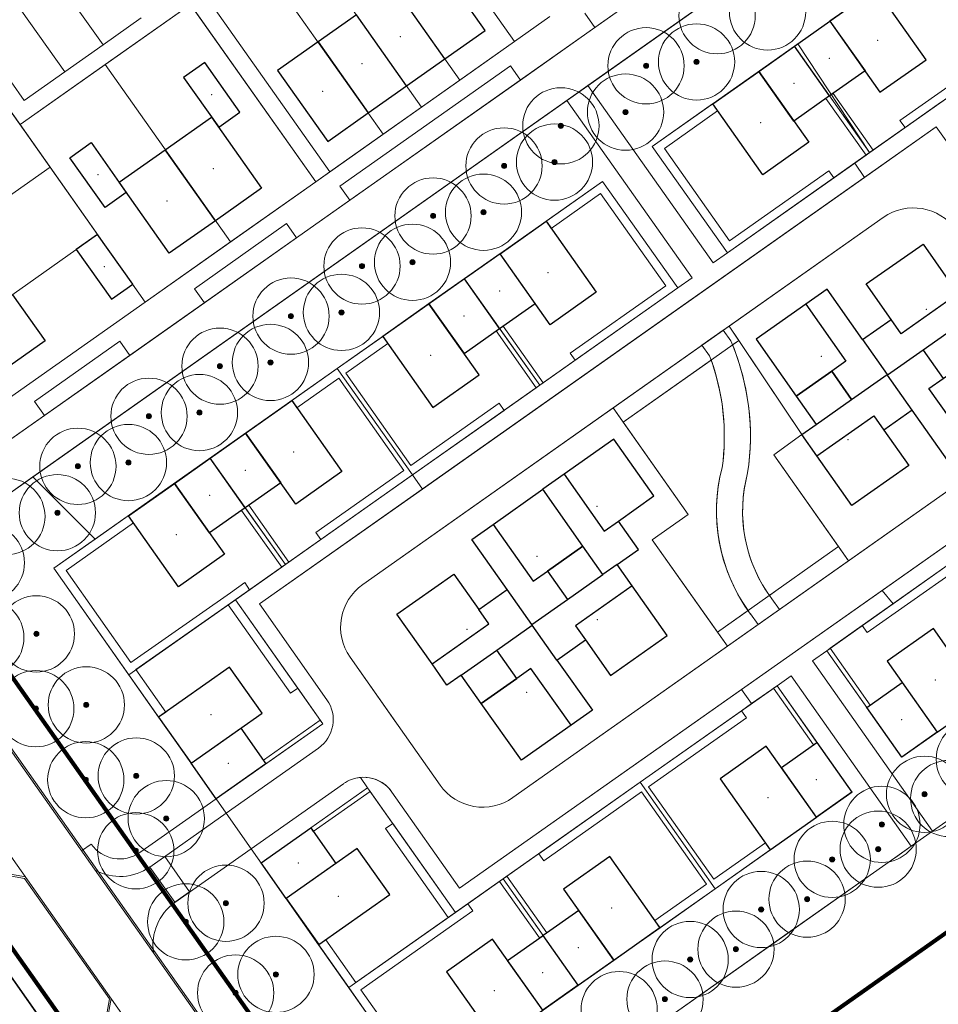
# Model space of a CAD drawing. Extents: x 168554 to 174410, y 515675 to 521218.
# Tile 92 of 110: x 172440 to 172546, y 518740 to 518853. Entities that reach past the tile are written whole.
import ezdxf

# ---------------------------------------------------------------- set-up
doc = ezdxf.new("R2010")
doc.units = 0
doc.header["$MEASUREMENT"] = 0
for name, color, linetype, lineweight in [('Algemeen - 1411 Basislijnen deelgebieden', 5, 'Continuous', 90), ('Algemeen - Fase 1A - 1070 Ondergrond - ontwerp', 7, 'Continuous', 9), ('Algemeen - Fase 1B6 - 1070 Ondergrond - ontwerp', 7, 'Continuous', 9), ('Deelgebied 3.2 - 1070 Ondergrond ontwerp', 7, 'Continuous', 9), ('Deelgebied 3.2 - 1070 Ondergrond ontwerp bomen', 7, 'Continuous', 9), ('Deelgebied 3.2 - 1071 Ondergrond bijgebouwen', 7, 'Continuous', 30), ('Deelgebied 3.2 - 1071 Ondergrond panden', 7, 'Continuous', 30), ('Deelgebied 3.2 - 1071 Ondergrond panden overig', 7, 'Continuous', 30), ('Deelgebied 3.2 - bijgebouwen', 253, 'Continuous', 9), ('Deelgebied 3.2 - grondgebonden woningen', 253, 'Continuous', 9)]:
    doc.layers.add(name, color=color, linetype=linetype, lineweight=lineweight)

msp = doc.modelspace()

# ---------------------------------------------------------------- hatches: boundary and pattern name
at = {"layer": 'Deelgebied 3.2 - 1070 Ondergrond ontwerp bomen', "ltscale": 0.1}
h = msp.add_hatch(color=256, dxfattribs=at)
edge = h.paths.add_edge_path()
edge.add_arc((172517.91, 518848.62), 0.292, 0, 360)
h = msp.add_hatch(color=256, dxfattribs=at)
edge = h.paths.add_edge_path()
edge.add_arc((172512.1, 518848.18), 0.292, 0, 360)
h = msp.add_hatch(color=256, dxfattribs=at)
edge = h.paths.add_edge_path()
edge.add_arc((172509.74, 518842.85), 0.292, 0, 360)
h = msp.add_hatch(color=256, dxfattribs=at)
edge = h.paths.add_edge_path()
edge.add_arc((172502.3, 518841.27), 0.292, 0, 360)
h = msp.add_hatch(color=256, dxfattribs=at)
edge = h.paths.add_edge_path()
edge.add_arc((172501.57, 518837.09), 0.292, 0, 360)
h = msp.add_hatch(color=256, dxfattribs=at)
edge = h.paths.add_edge_path()
edge.add_arc((172495.76, 518836.65), 0.292, 0, 360)
h = msp.add_hatch(color=256, dxfattribs=at)
edge = h.paths.add_edge_path()
edge.add_arc((172493.4, 518831.32), 0.292, 0, 360)
h = msp.add_hatch(color=256, dxfattribs=at)
edge = h.paths.add_edge_path()
edge.add_arc((172487.59, 518830.89), 0.292, 0, 360)
h = msp.add_hatch(color=256, dxfattribs=at)
edge = h.paths.add_edge_path()
edge.add_arc((172479.42, 518825.13), 0.292, 0, 360)
h = msp.add_hatch(color=256, dxfattribs=at)
edge = h.paths.add_edge_path()
edge.add_arc((172485.23, 518825.56), 0.292, 0, 360)
h = msp.add_hatch(color=256, dxfattribs=at)
edge = h.paths.add_edge_path()
edge.add_arc((172471.25, 518819.36), 0.292, 0, 360)
h = msp.add_hatch(color=256, dxfattribs=at)
edge = h.paths.add_edge_path()
edge.add_arc((172477.06, 518819.79), 0.292, 0, 360)
h = msp.add_hatch(color=256, dxfattribs=at)
edge = h.paths.add_edge_path()
edge.add_arc((172463.08, 518813.6), 0.292, 0, 360)
h = msp.add_hatch(color=256, dxfattribs=at)
edge = h.paths.add_edge_path()
edge.add_arc((172468.89, 518814.03), 0.292, 0, 360)
h = msp.add_hatch(color=256, dxfattribs=at)
edge = h.paths.add_edge_path()
edge.add_arc((172454.91, 518807.83), 0.292, 0, 360)
h = msp.add_hatch(color=256, dxfattribs=at)
edge = h.paths.add_edge_path()
edge.add_arc((172460.71, 518808.26), 0.292, 0, 360)
h = msp.add_hatch(color=256, dxfattribs=at)
edge = h.paths.add_edge_path()
edge.add_arc((172446.73, 518802.07), 0.292, 0, 360)
h = msp.add_hatch(color=256, dxfattribs=at)
edge = h.paths.add_edge_path()
edge.add_arc((172452.54, 518802.5), 0.292, 0, 360)
h = msp.add_hatch(color=256, dxfattribs=at)
edge = h.paths.add_edge_path()
edge.add_arc((172444.37, 518796.73), 0.292, 0, 360)
h = msp.add_hatch(color=256, dxfattribs=at)
edge = h.paths.add_edge_path()
edge.add_arc((172441.95, 518782.78), 0.292, 0, 360)
h = msp.add_hatch(color=256, dxfattribs=at)
edge = h.paths.add_edge_path()
edge.add_arc((172447.7, 518774.6), 0.292, 0, 360)
h = msp.add_hatch(color=256, dxfattribs=at)
edge = h.paths.add_edge_path()
edge.add_arc((172441.89, 518774.17), 0.292, 0, 360)
h = msp.add_hatch(color=256, dxfattribs=at)
edge = h.paths.add_edge_path()
edge.add_arc((172447.64, 518765.99), 0.292, 0, 360)
h = msp.add_hatch(color=256, dxfattribs=at)
edge = h.paths.add_edge_path()
edge.add_arc((172453.45, 518766.42), 0.292, 0, 360)
h = msp.add_hatch(color=256, dxfattribs=at)
edge = h.paths.add_edge_path()
edge.add_arc((172544.15, 518764.31), 0.292, 0, 360)
h = msp.add_hatch(color=256, dxfattribs=at)
edge = h.paths.add_edge_path()
edge.add_arc((172456.9, 518761.51), 0.292, 0, 360)
h = msp.add_hatch(color=256, dxfattribs=at)
edge = h.paths.add_edge_path()
edge.add_arc((172539.24, 518760.85), 0.292, 0, 360)
h = msp.add_hatch(color=256, dxfattribs=at)
edge = h.paths.add_edge_path()
edge.add_arc((172453.39, 518757.81), 0.292, 0, 360)
h = msp.add_hatch(color=256, dxfattribs=at)
edge = h.paths.add_edge_path()
edge.add_arc((172538.81, 518757.99), 0.292, 0, 360)
h = msp.add_hatch(color=256, dxfattribs=at)
edge = h.paths.add_edge_path()
edge.add_arc((172533.52, 518756.82), 0.292, 0, 360)
h = msp.add_hatch(color=256, dxfattribs=at)
edge = h.paths.add_edge_path()
edge.add_arc((172530.63, 518752.24), 0.292, 0, 360)
h = msp.add_hatch(color=256, dxfattribs=at)
edge = h.paths.add_edge_path()
edge.add_arc((172463.77, 518751.77), 0.292, 0, 360)
h = msp.add_hatch(color=256, dxfattribs=at)
edge = h.paths.add_edge_path()
edge.add_arc((172525.35, 518751.05), 0.292, 0, 360)
h = msp.add_hatch(color=256, dxfattribs=at)
edge = h.paths.add_edge_path()
edge.add_arc((172459.14, 518749.63), 0.292, 0, 360)
h = msp.add_hatch(color=256, dxfattribs=at)
edge = h.paths.add_edge_path()
edge.add_arc((172522.45, 518746.48), 0.292, 0, 360)
h = msp.add_hatch(color=256, dxfattribs=at)
edge = h.paths.add_edge_path()
edge.add_arc((172517.18, 518745.29), 0.292, 0, 360)
h = msp.add_hatch(color=256, dxfattribs=at)
edge = h.paths.add_edge_path()
edge.add_arc((172469.52, 518743.58), 0.292, 0, 360)
h = msp.add_hatch(color=256, dxfattribs=at)
edge = h.paths.add_edge_path()
edge.add_arc((172464.88, 518741.44), 0.292, 0, 360)
h = msp.add_hatch(color=256, dxfattribs=at)
edge = h.paths.add_edge_path()
edge.add_arc((172514.28, 518740.73), 0.292, 0, 360)

# ---------------------------------------------------------------- linework, layer by layer
at = {"layer": 'Algemeen - 1411 Basislijnen deelgebieden'}
for points in [[(172267.29, 518940.4, -0.11575), (172350.59, 518894.47, -0.048514), (172377.75, 518864.69), (172381.87, 518859), (172417.19, 518808.93), (172429.09, 518792.07), (172482.7, 518716.06), (172482.73, 518716.03), (172487.32, 518709.53), (172488.73, 518707.53)], [(172453.15, 518726.73), (172428.29, 518761.97), (172427.14, 518763.61), (172404.04, 518796.34), (172403.93, 518796.51), (172401.04, 518800.59), (172400.93, 518800.76), (172397.59, 518805.5), (172392.8, 518812.28), (172391.65, 518813.91), (172380.7, 518829.44), (172380.58, 518829.6), (172379, 518831.84, -0.019659), (172378.89, 518832), (172376.55, 518835.32), (172373.42, 518839.75)]]:
    msp.add_lwpolyline(points, format="xyb", dxfattribs=at)
msp.add_lwpolyline([(172519.28, 518930.35), (172523.9, 518923.81), (172526.16, 518920.6), (172527.49, 518918.72), (172528.51, 518917.28), (172533.12, 518910.74), (172537.73, 518904.2), (172542.34, 518897.67), (172546.96, 518891.13), (172551.57, 518884.59), (172554.45, 518880.51), (172605.76, 518807.79), (172608.07, 518804.52), (172614.05, 518795.93), (172497.72, 518713.87), (172488.73, 518707.53)], dxfattribs=at)
at = {"layer": 'Algemeen - Fase 1A - 1070 Ondergrond - ontwerp'}
for p, q in [((172483.37, 518706.44), (172377.11, 518857.07)), ((172476.62, 518716.36), (172418.75, 518798.4)), ((172412.29, 518795.06), (172471.31, 518711.4)), ((172404.6, 518792.09), (172465.93, 518705.15)), ((172466.01, 518705.13), (172404.65, 518792.12)), ((172453.14, 518726.65), (172428.21, 518761.99)), ((172453.15, 518726.73), (172428.29, 518761.97)), ((172437.78, 518755.11), (172440.57, 518754.63)), ((172440.69, 518754.81), (172437.9, 518755.29)), ((172440.57, 518754.63), (172450.35, 518740.76)), ((172450.35, 518740.76), (172449.87, 518737.98)), ((172450.56, 518740.81), (172450.08, 518738.02))]:
    msp.add_line(p, q, dxfattribs=at)
at = {"layer": 'Algemeen - Fase 1A - 1070 Ondergrond - ontwerp', "flags": 128}
msp.add_lwpolyline([(172389.54, 518730.16), (172378.42, 518745.93), (172398.31, 518759.97), (172410.64, 518742.5), (172411.77, 518742.3), (172411.96, 518743.43), (172398.7, 518762.23), (172377.48, 518747.26), (172364.22, 518766.05), (172401.81, 518792.57, -0.414214), (172404.6, 518792.09), (172465.93, 518705.15)], format="xyb", dxfattribs=at)
at = {"layer": 'Algemeen - Fase 1B6 - 1070 Ondergrond - ontwerp'}
msp.add_line((172618.56, 518799.12), (172497.72, 518713.87), dxfattribs=at)
at = {"layer": 'Deelgebied 3.2 - 1070 Ondergrond ontwerp'}
for p, q in [((172431.88, 518794.04), (172554.45, 518880.51)), ((172554.45, 518880.51), (172431.88, 518794.04)), ((172554.46, 518880.51), (172505.42, 518845.92)), ((172431.88, 518794.04), (172550.37, 518877.62)), ((172437.99, 518804.46), (172538.5, 518875.37)), ((172496.97, 518850.96), (172481.98, 518872.21)), ((172482.56, 518871.39), (172496.97, 518850.96)), ((172496.97, 518850.96), (172482.56, 518871.39)), ((172449.62, 518850.6), (172436.36, 518869.39)), ((172436.36, 518869.39), (172449.62, 518850.6)), ((172490.68, 518846.52), (172476.26, 518866.95)), ((172476.26, 518866.95), (172490.68, 518846.52)), ((172445.21, 518847.48), (172431.95, 518866.28)), ((172431.95, 518866.28), (172445.21, 518847.48)), ((172512.82, 518838.9), (172549.59, 518864.84)), ((172512.82, 518838.9), (172549.59, 518864.84)), ((172529.58, 518850.72), (172549.59, 518864.84)), ((172486.27, 518843.41), (172471.85, 518863.84)), ((172471.85, 518863.84), (172486.27, 518843.41)), ((172440.55, 518844.2), (172427.29, 518862.99)), ((172427.29, 518862.99), (172440.55, 518844.2)), ((172440.07, 518841.41), (172425.65, 518861.84)), ((172481.85, 518840.3), (172467.44, 518860.72)), ((172467.44, 518860.72), (172481.85, 518840.3)), ((172506.22, 518852.6), (172516.84, 518860.09)), ((172459.1, 518856.07), (172474.09, 518834.82)), ((172475.73, 518835.97), (172461.31, 518856.4)), ((172461.31, 518856.4), (172475.73, 518835.97)), ((172459.68, 518855.25), (172440.07, 518841.41)), ((172459.68, 518855.25), (172440.07, 518841.41)), ((172449.87, 518848.33), (172459.68, 518855.25)), ((172459.68, 518855.25), (172449.87, 518848.33)), ((172459.68, 518855.25), (172474.09, 518834.82)), ((172474.09, 518834.82), (172459.68, 518855.25)), ((172506.22, 518852.6), (172505.07, 518854.23)), ((172505.07, 518854.23), (172506.22, 518852.6)), ((172454.03, 518853.71), (172449.62, 518850.6)), ((172449.62, 518850.6), (172454.03, 518853.71)), ((172501.05, 518853.85), (172496.97, 518850.96)), ((172496.97, 518850.96), (172501.05, 518853.85)), ((172432.57, 518852.03), (172454.48, 518820.98)), ((172497.64, 518846.54), (172506.22, 518852.6)), ((172558.24, 518852.59), (172521.47, 518826.64)), ((172558.24, 518852.59), (172537.83, 518838.18)), ((172474.09, 518834.82), (172496.97, 518850.96)), ((172496.97, 518850.96), (172490.68, 518846.52)), ((172490.68, 518846.52), (172496.97, 518850.96)), ((172449.62, 518850.6), (172445.21, 518847.48)), ((172445.21, 518847.48), (172449.62, 518850.6)), ((172529.17, 518850.43), (172512.82, 518838.9)), ((172537.83, 518838.18), (172529.17, 518850.43)), ((172537.83, 518838.18), (172529.58, 518850.72)), ((172553.58, 518850.52), (172541.32, 518841.87)), ((172440.07, 518841.41), (172449.87, 518848.33)), ((172449.87, 518848.33), (172440.07, 518841.41)), ((172445.21, 518847.48), (172440.55, 518844.2)), ((172440.55, 518844.2), (172445.21, 518847.48)), ((172464.29, 518827.9), (172449.87, 518848.33)), ((172449.87, 518848.33), (172464.29, 518827.9)), ((172476.88, 518834.34), (172496.49, 518848.18)), ((172496.49, 518848.18), (172476.88, 518834.34)), ((172496.49, 518848.18), (172497.64, 518846.54)), ((172497.64, 518846.54), (172496.49, 518848.18)), ((172478.03, 518832.71), (172497.64, 518846.54)), ((172490.68, 518846.52), (172486.27, 518843.41)), ((172486.27, 518843.41), (172490.68, 518846.52)), ((172505.42, 518845.92), (172502.97, 518844.19)), ((172505.42, 518845.92), (172519.84, 518825.49)), ((172519.84, 518825.49), (172505.42, 518845.92)), ((172438.05, 518844.27), (172440.07, 518841.41)), ((172443.53, 518836.51), (172438.05, 518844.27)), ((172502.97, 518844.19), (172441.56, 518800.86)), ((172517.39, 518823.76), (172502.97, 518844.19)), ((172502.97, 518844.19), (172517.39, 518823.76)), ((172533.21, 518844.71), (172532.8, 518844.42)), ((172532.8, 518844.42), (172537.42, 518837.89)), ((172533.62, 518845), (172533.21, 518844.71)), ((172533.21, 518844.71), (172537.83, 518838.18)), ((172537.83, 518838.18), (172533.21, 518844.71)), ((172538.23, 518838.47), (172533.62, 518845)), ((172486.27, 518843.41), (172481.85, 518840.3)), ((172481.85, 518840.3), (172486.27, 518843.41)), ((172519.76, 518843.8), (172512.82, 518838.9)), ((172514.22, 518838.66), (172520.34, 518842.98)), ((172520.34, 518842.98), (172519.76, 518843.8)), ((172545.98, 518843.94), (172541.9, 518841.06)), ((172541.9, 518841.06), (172545.98, 518843.94)), ((172541.32, 518841.87), (172541.9, 518841.06)), ((172440.07, 518841.41), (172454.48, 518820.98)), ((172440.07, 518841.41), (172443.53, 518836.51)), ((172545.5, 518841.15), (172467.64, 518786.22)), ((172537.23, 518835.32), (172545.5, 518841.15)), ((172541.9, 518841.06), (172537.83, 518838.18)), ((172545.5, 518841.15), (172568.57, 518808.47)), ((172568.57, 518808.47), (172545.5, 518841.15)), ((172481.85, 518840.3), (172475.73, 518835.97)), ((172475.73, 518835.97), (172481.85, 518840.3)), ((172521.47, 518826.64), (172512.82, 518838.9)), ((172521.47, 518826.64), (172512.82, 518838.9)), ((172512.82, 518838.9), (172521.47, 518826.64)), ((172512.82, 518838.9), (172521.47, 518826.64)), ((172521.71, 518828.04), (172514.22, 518838.66)), ((172537.83, 518838.18), (172538.23, 518838.47)), ((172521.47, 518826.64), (172537.83, 518838.18)), ((172537.42, 518837.89), (172536.11, 518836.97)), ((172537.83, 518838.18), (172537.42, 518837.89)), ((172537.42, 518837.89), (172537.83, 518838.18)), ((172443.53, 518836.51), (172423.1, 518822.1)), ((172423.1, 518822.1), (172443.53, 518836.51)), ((172443.53, 518836.51), (172449, 518828.75)), ((172449, 518828.75), (172443.53, 518836.51)), ((172536.11, 518836.97), (172521.47, 518826.64)), ((172533.15, 518836.1), (172521.71, 518828.04)), ((172533.72, 518835.29), (172533.15, 518836.1)), ((172536.11, 518836.97), (172537.23, 518835.32)), ((172537.23, 518835.32), (172536.11, 518836.97)), ((172475.73, 518835.97), (172474.09, 518834.82)), ((172474.09, 518834.82), (172475.73, 518835.97)), ((172486.39, 518799.45), (172537.23, 518835.32)), ((172521.47, 518826.64), (172533.72, 518835.29)), ((172507.11, 518834.86), (172443.98, 518790.33)), ((172454.48, 518820.98), (172474.09, 518834.82)), ((172474.09, 518834.82), (172464.29, 518827.9)), ((172464.29, 518827.9), (172474.09, 518834.82)), ((172478.03, 518832.71), (172476.88, 518834.34)), ((172476.88, 518834.34), (172478.03, 518832.71)), ((172507.1, 518834.87), (172491.21, 518823.65)), ((172497.81, 518828.31), (172507.1, 518834.87)), ((172507.1, 518834.87), (172500.61, 518830.28)), ((172507.1, 518834.87), (172515.75, 518822.61)), ((172515.75, 518822.61), (172507.1, 518834.87)), ((172515.75, 518822.61), (172507.1, 518834.87)), ((172515.75, 518822.61), (172507.11, 518834.86)), ((172471.9, 518828.38), (172478.03, 518832.71)), ((172501.18, 518829.46), (172506.86, 518833.47)), ((172506.86, 518833.47), (172514.36, 518822.85)), ((172539.4, 518830.73), (172479.5, 518788.47)), ((172508.31, 518808.8), (172539.4, 518830.73)), ((172539.4, 518830.73), (172521.65, 518818.2)), ((172539.4, 518830.73), (172521.65, 518818.2)), ((172460.13, 518822.52), (172470.75, 518830.02)), ((172470.75, 518830.02), (172460.13, 518822.52)), ((172470.75, 518830.02), (172471.9, 518828.38)), ((172471.9, 518828.38), (172470.75, 518830.02)), ((172500.61, 518830.28), (172501.18, 518829.46)), ((172449, 518828.75), (172428.58, 518814.33)), ((172428.58, 518814.33), (172449, 518828.75)), ((172449, 518828.75), (172454.48, 518820.98)), ((172454.48, 518820.98), (172449, 518828.75)), ((172461.28, 518820.89), (172471.9, 518828.38)), ((172495.3, 518826.54), (172497.81, 518828.31)), ((172464.29, 518827.9), (172454.48, 518820.98)), ((172454.48, 518820.98), (172464.29, 518827.9)), ((172491.83, 518824.09), (172495.3, 518826.54)), ((172519.84, 518825.49), (172521.47, 518826.64)), ((172521.47, 518826.64), (172519.84, 518825.49)), ((172491.21, 518823.65), (172476.57, 518813.33)), ((172481.81, 518817.02), (172491.21, 518823.65)), ((172491.21, 518823.65), (172491.83, 518824.09)), ((172491.21, 518823.65), (172499.87, 518811.4)), ((172499.87, 518811.4), (172491.21, 518823.65)), ((172515.75, 518822.61), (172517.39, 518823.76)), ((172517.39, 518823.76), (172515.75, 518822.61)), ((172452.6, 518778.06), (172515.75, 518822.61)), ((172461.28, 518820.89), (172460.13, 518822.52)), ((172460.13, 518822.52), (172461.28, 518820.89)), ((172499.87, 518811.4), (172515.75, 518822.61)), ((172514.36, 518822.85), (172503.37, 518815.1)), ((172515.75, 518822.61), (172503.94, 518814.28)), ((172503.94, 518814.28), (172515.75, 518822.61)), ((172454.48, 518820.98), (172434.05, 518806.57)), ((172454.48, 518820.98), (172434.05, 518806.57)), ((172434.05, 518806.57), (172454.48, 518820.98)), ((172452.7, 518814.83), (172461.28, 518820.89)), ((172495.66, 518818.22), (172495.25, 518817.94)), ((172500.28, 518811.69), (172495.66, 518818.22)), ((172521.65, 518818.2), (172508.31, 518808.8)), ((172522.77, 518816.54), (172521.65, 518818.2)), ((172521.65, 518818.2), (172530.03, 518805.74)), ((172521.65, 518818.2), (172530.03, 518805.74)), ((172476.57, 518813.33), (172481.81, 518817.02)), ((172481.81, 518817.02), (172476.57, 518813.33)), ((172482.38, 518816.2), (172481.81, 518817.02)), ((172495.25, 518817.94), (172494.84, 518817.65)), ((172494.84, 518817.65), (172499.46, 518811.12)), ((172499.87, 518811.4), (172495.25, 518817.94)), ((172495.25, 518817.94), (172499.87, 518811.4)), ((172520.99, 518817.74), (172518.54, 518816.01)), ((172521.86, 518816.52), (172520.99, 518817.74)), ((172441.74, 518809.55), (172451.55, 518816.47)), ((172451.55, 518816.47), (172441.74, 518809.55)), ((172451.55, 518816.47), (172452.7, 518814.83)), ((172452.7, 518814.83), (172451.55, 518816.47)), ((172477.56, 518812.8), (172482.38, 518816.2)), ((172509.46, 518807.16), (172522.77, 518816.54)), ((172518.54, 518816.01), (172519.41, 518814.79)), ((172522.77, 518816.54), (172522.06, 518816.04)), ((172530.03, 518805.74), (172522.77, 518816.54)), ((172442.9, 518807.92), (172452.7, 518814.83)), ((172503.37, 518815.1), (172503.94, 518814.28)), ((172503.94, 518814.28), (172499.87, 518811.4)), ((172519.59, 518814.3), (172509.46, 518807.16)), ((172476.57, 518813.33), (172461.94, 518803)), ((172469.07, 518808.04), (172476.57, 518813.33)), ((172476.57, 518813.33), (172471.33, 518809.63)), ((172476.57, 518813.33), (172485.22, 518801.07)), ((172485.22, 518801.07), (172476.57, 518813.33)), ((172476.57, 518813.33), (172485.22, 518801.07)), ((172485.22, 518801.07), (172476.57, 518813.33)), ((172485.05, 518802.17), (172477.56, 518812.8)), ((172471.91, 518808.81), (172476.74, 518812.22)), ((172476.74, 518812.22), (172484.23, 518801.6)), ((172485.22, 518801.07), (172499.87, 518811.4)), ((172499.87, 518811.4), (172499.46, 518811.12)), ((172499.46, 518811.12), (172499.87, 518811.4)), ((172499.87, 518811.4), (172500.28, 518811.69)), ((172499.46, 518811.12), (172485.22, 518801.07)), ((172442.9, 518807.92), (172441.74, 518809.55)), ((172441.74, 518809.55), (172442.9, 518807.92)), ((172471.33, 518809.63), (172471.91, 518808.81)), ((172495.19, 518809.33), (172485.05, 518802.17)), ((172495.76, 518808.51), (172495.19, 518809.33)), ((172437.99, 518804.46), (172442.9, 518807.92)), ((172466.02, 518805.89), (172469.07, 518808.04)), ((172508.31, 518808.8), (172479.5, 518788.47)), ((172479.5, 518788.47), (172508.31, 518808.8)), ((172508.31, 518808.8), (172479.5, 518788.47)), ((172485.22, 518801.07), (172495.76, 518808.51)), ((172490.64, 518753.49), (172568.57, 518808.47)), ((172508.31, 518808.8), (172509.46, 518807.16)), ((172516.94, 518796.53), (172508.31, 518808.8)), ((172516.94, 518796.53), (172508.31, 518808.8)), ((172568.57, 518808.47), (172539.27, 518787.79)), ((172509.46, 518807.16), (172516.94, 518796.53)), ((172461.94, 518803), (172466.02, 518805.89)), ((172496.77, 518763.93), (172556.69, 518806.21)), ((172526.79, 518803.39), (172530.03, 518805.74)), ((172530.03, 518805.74), (172526.79, 518803.39)), ((172530.03, 518805.74), (172526.79, 518803.39)), ((172535.4, 518791.19), (172556.69, 518806.21)), ((172556.69, 518806.21), (172535.4, 518791.19)), ((172535.4, 518791.19), (172556.69, 518806.21)), ((172592.26, 518804.38), (172541.52, 518768.58)), ((172545.06, 518760.06), (172608.07, 518804.52)), ((172534.25, 518792.82), (172526.79, 518803.39)), ((172526.79, 518803.39), (172535.4, 518791.19)), ((172526.79, 518803.39), (172535.4, 518791.19)), ((172461.94, 518803), (172443.98, 518790.33)), ((172452.53, 518796.37), (172461.83, 518802.93)), ((172461.83, 518802.93), (172461.94, 518803)), ((172470.6, 518790.75), (172461.94, 518803)), ((172461.94, 518803), (172470.6, 518790.75)), ((172470.6, 518790.75), (172485.22, 518801.07)), ((172484.23, 518801.6), (172474.09, 518794.45)), ((172485.22, 518801.07), (172474.67, 518793.63)), ((172474.67, 518793.63), (172485.22, 518801.07)), ((172485.22, 518801.07), (172486.39, 518799.45)), ((172486.39, 518799.45), (172485.22, 518801.07)), ((172441.56, 518800.86), (172431.88, 518794.04)), ((172441.56, 518800.86), (172448.71, 518793.67)), ((172448.71, 518793.67), (172441.56, 518800.86)), ((172467.64, 518786.22), (172486.39, 518799.45)), ((172466.39, 518797.58), (172465.98, 518797.29)), ((172471.01, 518791.04), (172466.39, 518797.58)), ((172465.98, 518797.29), (172465.57, 518797)), ((172465.57, 518797), (172470.19, 518790.47)), ((172465.98, 518797.29), (172470.6, 518790.75)), ((172470.6, 518790.75), (172465.98, 518797.29)), ((172516.94, 518796.53), (172512.81, 518793.62)), ((172512.81, 518793.62), (172516.94, 518796.53)), ((172512.81, 518793.62), (172516.94, 518796.53)), ((172452.53, 518796.37), (172443.98, 518790.33)), ((172445.37, 518790.09), (172453.11, 518795.55)), ((172448.71, 518793.67), (172452.53, 518796.37)), ((172453.11, 518795.55), (172452.53, 518796.37)), ((172474.09, 518794.45), (172474.67, 518793.63)), ((172593.36, 518794.14), (172545.06, 518760.06)), ((172545.06, 518760.06), (172593.36, 518794.14)), ((172545.06, 518760.06), (172593.36, 518794.14)), ((172443.98, 518790.33), (172448.71, 518793.67)), ((172474.67, 518793.63), (172470.6, 518790.75)), ((172512.81, 518793.62), (172520.32, 518782.99)), ((172521.47, 518781.35), (172512.81, 518793.62)), ((172521.47, 518781.35), (172512.81, 518793.62)), ((172531.92, 518791.18), (172534.25, 518792.82)), ((172534.25, 518792.82), (172531.92, 518791.18)), ((172535.4, 518791.19), (172534.25, 518792.82)), ((172452.6, 518778.06), (172470.6, 518790.75)), ((172470.6, 518790.75), (172470.19, 518790.47)), ((172470.19, 518790.47), (172470.6, 518790.75)), ((172470.6, 518790.75), (172471.01, 518791.04)), ((172535.4, 518791.19), (172496.77, 518763.93)), ((172521.47, 518781.35), (172535.4, 518791.19)), ((172527.02, 518787.72), (172531.92, 518791.18)), ((172531.92, 518791.18), (172527.02, 518787.72)), ((172547.42, 518791.1), (172532.89, 518780.84)), ((172547.42, 518791.1), (172532.89, 518780.84)), ((172547.42, 518791.1), (172536.98, 518783.74)), ((172540.55, 518786.25), (172547.42, 518791.1)), ((172443.98, 518790.33), (172452.6, 518778.06)), ((172452.6, 518778.06), (172443.98, 518790.33)), ((172443.98, 518790.33), (172456.02, 518773.19)), ((172443.98, 518790.33), (172452.6, 518778.06)), ((172452.83, 518779.48), (172445.37, 518790.09)), ((172470.19, 518790.47), (172464.86, 518786.71)), ((172537.56, 518782.92), (172547.59, 518790)), ((172465.92, 518788.68), (172464.28, 518787.52)), ((172466.49, 518787.86), (172465.92, 518788.68)), ((172464.28, 518787.52), (172452.83, 518779.48)), ((172464.86, 518786.71), (172466.49, 518787.86)), ((172527.02, 518787.72), (172520.32, 518782.99)), ((172539.27, 518787.79), (172523.07, 518776.37)), ((172526.29, 518787.21), (172527.02, 518787.72)), ((172539.27, 518787.79), (172540.55, 518786.25)), ((172540.55, 518786.25), (172539.27, 518787.79)), ((172464.86, 518786.71), (172452.6, 518778.06)), ((172464.86, 518786.71), (172452.6, 518778.06)), ((172474.9, 518772.42), (172464.86, 518786.71)), ((172464.86, 518786.71), (172472.02, 518776.51)), ((172472.02, 518776.51), (172464.86, 518786.71)), ((172474.9, 518772.42), (172464.86, 518786.71)), ((172475.39, 518775.2), (172467.64, 518786.22)), ((172467.64, 518786.22), (172475.39, 518775.2)), ((172527.45, 518785.58), (172526.58, 518786.8)), ((172536.98, 518783.74), (172540.55, 518786.25)), ((172453.4, 518778.66), (172464.04, 518786.13)), ((172464.04, 518786.13), (172471.2, 518775.94)), ((172520.32, 518782.99), (172523.84, 518785.48)), ((172525, 518783.85), (172527.45, 518785.58)), ((172524.13, 518785.07), (172525, 518783.85)), ((172520.32, 518782.99), (172521.47, 518781.35)), ((172533.3, 518781.13), (172536.98, 518783.74)), ((172536.98, 518783.74), (172537.56, 518782.92)), ((172496.77, 518763.93), (172521.47, 518781.35)), ((172496.77, 518763.93), (172521.47, 518781.35)), ((172532.89, 518780.84), (172531.26, 518779.69)), ((172531.26, 518779.69), (172532.89, 518780.84)), ((172532.89, 518780.84), (172533.3, 518781.13)), ((172533.3, 518781.13), (172532.89, 518780.84)), ((172532.89, 518780.84), (172541.52, 518768.58)), ((172541.52, 518768.58), (172532.89, 518780.84)), ((172532.89, 518780.84), (172532.89, 518780.84)), ((172532.89, 518780.84), (172537.49, 518774.3)), ((172532.89, 518780.84), (172541.52, 518768.58)), ((172537.9, 518774.59), (172533.3, 518781.13)), ((172478.05, 518780.11), (172483.2, 518772.77)), ((172483.2, 518772.77), (172478.05, 518780.11)), ((172478.05, 518780.11), (172483.2, 518772.77)), ((172478.05, 518780.11), (172483.58, 518772.24)), ((172531.26, 518779.69), (172545.06, 518760.06)), ((172545.06, 518760.06), (172531.26, 518779.69)), ((172456.84, 518773.77), (172453.4, 518778.66)), ((172541.52, 518768.58), (172556.07, 518778.84)), ((172541.52, 518768.58), (172556.07, 518778.84)), ((172452.6, 518778.06), (172462.64, 518763.78)), ((172462.64, 518763.78), (172452.6, 518778.06)), ((172452.6, 518778.06), (172462.64, 518763.78)), ((172528.8, 518777.96), (172527.17, 518776.81)), ((172527.17, 518776.81), (172528.8, 518777.96)), ((172542.61, 518758.33), (172528.8, 518777.96)), ((172528.8, 518777.96), (172542.61, 518758.33)), ((172471.2, 518775.94), (172472.02, 518776.51)), ((172472.02, 518776.51), (172474.9, 518772.42)), ((172523.07, 518776.37), (172490.64, 518753.49)), ((172527.17, 518776.81), (172511.41, 518765.69)), ((172527.17, 518776.81), (172511.41, 518765.69)), ((172523.07, 518776.37), (172524.25, 518774.75)), ((172524.25, 518774.75), (172523.07, 518776.37)), ((172524.25, 518774.75), (172527.17, 518776.81)), ((172527.17, 518776.81), (172526.76, 518776.52)), ((172526.76, 518776.52), (172531.36, 518769.99)), ((172535.8, 518764.54), (172527.17, 518776.81)), ((172527.17, 518776.81), (172531.76, 518770.28)), ((172531.76, 518770.28), (172527.17, 518776.81)), ((172535.8, 518764.54), (172527.17, 518776.81)), ((172456.02, 518773.19), (172456.84, 518773.77)), ((172511.41, 518765.69), (172523.07, 518773.92)), ((172523.07, 518773.92), (172511.41, 518765.69)), ((172523.07, 518773.92), (172524.25, 518774.75)), ((172523.65, 518773.1), (172523.07, 518773.92)), ((172537.49, 518774.3), (172537.9, 518774.59)), ((172474.61, 518772.83), (172468.09, 518768.23)), ((172474.9, 518772.42), (172474.61, 518772.83)), ((172483.2, 518772.77), (172483.58, 518772.24)), ((172483.58, 518772.24), (172483.2, 518772.77)), ((172483.2, 518772.77), (172483.58, 518772.24)), ((172512.4, 518765.16), (172523.65, 518773.1)), ((172462.64, 518763.78), (172474.9, 518772.42)), ((172462.64, 518763.78), (172474.9, 518772.42)), ((172474.9, 518772.42), (172468.37, 518767.82)), ((172468.37, 518767.82), (172474.9, 518772.42)), ((172483.58, 518772.24), (172488.4, 518765.38)), ((172488.4, 518765.38), (172483.58, 518772.24)), ((172483.58, 518772.24), (172488.4, 518765.38)), ((172483.58, 518772.24), (172488.4, 518765.38)), ((172463.79, 518762.14), (172474.42, 518769.63)), ((172474.42, 518769.63), (172463.79, 518762.14)), ((172531.36, 518769.99), (172531.76, 518770.28)), ((172531.76, 518770.28), (172535.8, 518764.54)), ((172468.09, 518768.23), (172468.37, 518767.82)), ((172468.37, 518767.82), (172462.64, 518763.78)), ((172480.07, 518765.06), (172479.23, 518766.25)), ((172479.23, 518766.25), (172480.07, 518765.06)), ((172480.07, 518765.06), (172479.23, 518766.25)), ((172477.28, 518765.53), (172466.67, 518758.04)), ((172466.67, 518758.04), (172477.28, 518765.53)), ((172477.28, 518765.53), (172466.67, 518758.04)), ((172480.07, 518765.06), (172473.53, 518760.44)), ((172511.41, 518765.69), (172477.9, 518742.05)), ((172490.16, 518750.7), (172480.07, 518765.06)), ((172480.07, 518765.06), (172480.36, 518764.65)), ((172480.36, 518764.65), (172480.07, 518765.06)), ((172490.16, 518750.7), (172480.07, 518765.06)), ((172511.41, 518765.69), (172495.66, 518754.58)), ((172496.07, 518754.87), (172511.41, 518765.69)), ((172511.41, 518765.69), (172499.75, 518757.46)), ((172511.41, 518765.69), (172520.06, 518753.43)), ((172520.06, 518753.43), (172511.41, 518765.69)), ((172511.41, 518765.69), (172520.06, 518753.43)), ((172520.06, 518753.43), (172511.41, 518765.69)), ((172520.06, 518753.43), (172511.41, 518765.69)), ((172511.41, 518765.69), (172520.06, 518753.43)), ((172519.89, 518754.54), (172512.4, 518765.16)), ((172462.64, 518763.78), (172453.84, 518757.6)), ((172453.84, 518757.6), (172462.64, 518763.78)), ((172463.79, 518762.14), (172462.64, 518763.78)), ((172462.64, 518763.78), (172463.79, 518762.14)), ((172473.82, 518760.03), (172480.36, 518764.65)), ((172480.36, 518764.65), (172490.16, 518750.7)), ((172490.64, 518753.49), (172482.86, 518764.57)), ((172482.86, 518764.57), (172490.64, 518753.49)), ((172500.33, 518756.65), (172511.58, 518764.59)), ((172511.58, 518764.59), (172519.07, 518753.96)), ((172520.06, 518753.43), (172535.8, 518764.54)), ((172535.8, 518764.54), (172520.06, 518753.43)), ((172520.06, 518753.43), (172535.8, 518764.54)), ((172463.79, 518762.14), (172455.02, 518755.94)), ((172455.02, 518755.94), (172463.79, 518762.14)), ((172466.67, 518758.04), (172463.79, 518762.14)), ((172463.79, 518762.14), (172466.67, 518758.04)), ((172473.53, 518760.44), (172473.82, 518760.03)), ((172482.96, 518760.95), (172482.14, 518760.38)), ((172482.14, 518760.38), (172489.34, 518750.12)), ((172490.16, 518750.7), (172482.96, 518760.95)), ((172545.06, 518760.06), (172542.61, 518758.33)), ((172542.61, 518758.33), (172545.06, 518760.06)), ((172542.61, 518758.33), (172545.06, 518760.06)), ((172542.61, 518758.33), (172545.06, 518760.06)), ((172448.27, 518758.57), (172447.15, 518757.79)), ((172447.15, 518757.79), (172448.27, 518758.57)), ((172457.87, 518751.84), (172466.67, 518758.04)), ((172466.67, 518758.04), (172457.87, 518751.84)), ((172466.67, 518758.04), (172477.9, 518742.05)), ((172474.43, 518746.99), (172466.67, 518758.04)), ((172466.67, 518758.04), (172477.9, 518742.05)), ((172525.83, 518758.73), (172519.89, 518754.54)), ((172520.06, 518753.43), (172526.4, 518757.91)), ((172526.4, 518757.91), (172525.83, 518758.73)), ((172540.74, 518757.01), (172542.61, 518758.33)), ((172540.74, 518757.01), (172542.61, 518758.33)), ((172542.61, 518758.33), (172540.8, 518757.05)), ((172540.8, 518757.05), (172542.61, 518758.33)), ((172456.72, 518757.15), (172455.01, 518755.94)), ((172459.59, 518753.08), (172456.72, 518757.15)), ((172499.75, 518757.46), (172500.33, 518756.65)), ((172540.74, 518757.01), (172538.29, 518755.28)), ((172538.29, 518755.28), (172540.74, 518757.01)), ((172538.29, 518755.28), (172540.74, 518757.01)), ((172538.29, 518755.28), (172540.74, 518757.01)), ((172540.8, 518757.05), (172540.74, 518757.01)), ((172540.74, 518757.01), (172540.8, 518757.05)), ((172455.01, 518755.94), (172457.87, 518751.88)), ((172495.66, 518754.58), (172490.16, 518750.7)), ((172491.58, 518751.7), (172495.66, 518754.58)), ((172492.73, 518723.14), (172538.29, 518755.28)), ((172492.73, 518723.14), (172538.29, 518755.28)), ((172495.66, 518754.58), (172495.25, 518754.29)), ((172495.66, 518754.58), (172496.07, 518754.87)), ((172496.07, 518754.87), (172495.66, 518754.58)), ((172495.66, 518754.58), (172500.26, 518748.06)), ((172500.26, 518748.06), (172495.66, 518754.58)), ((172504.31, 518742.32), (172495.66, 518754.58)), ((172495.66, 518754.58), (172504.31, 518742.32)), ((172500.67, 518748.35), (172496.07, 518754.87)), ((172538.29, 518755.28), (172528.09, 518748.09)), ((172528.09, 518748.09), (172538.29, 518755.28)), ((172486.53, 518729.78), (172520.06, 518753.43)), ((172495.25, 518754.29), (172499.85, 518747.77)), ((172504.31, 518742.32), (172520.06, 518753.43)), ((172519.07, 518753.96), (172513.13, 518749.77)), ((172520.06, 518753.43), (172513.71, 518748.95)), ((172513.71, 518748.95), (172520.06, 518753.43)), ((172457.87, 518751.88), (172459.59, 518753.08)), ((172490.16, 518750.7), (172491.58, 518751.7)), ((172491.58, 518751.7), (172490.16, 518750.7)), ((172492.16, 518750.88), (172491.58, 518751.7)), ((172477.9, 518742.05), (172490.16, 518750.7)), ((172477.9, 518742.05), (172490.16, 518750.7)), ((172490.16, 518750.7), (172477.9, 518742.05)), ((172489.34, 518750.12), (172478.72, 518742.63)), ((172490.74, 518749.88), (172492.16, 518750.88)), ((172479.3, 518741.81), (172490.74, 518749.88)), ((172513.71, 518748.95), (172504.31, 518742.32)), ((172513.13, 518749.77), (172513.71, 518748.95)), ((172528.09, 518748.09), (172492.73, 518723.14)), ((172492.73, 518723.14), (172528.09, 518748.09)), ((172499.85, 518747.77), (172500.26, 518748.06)), ((172500.26, 518748.06), (172500.67, 518748.35)), ((172475.25, 518747.57), (172474.43, 518746.99)), ((172486.53, 518729.78), (172474.43, 518746.99)), ((172474.43, 518746.99), (172486.53, 518729.78)), ((172478.72, 518742.63), (172475.25, 518747.57)), ((172477.9, 518742.05), (172486.53, 518729.78)), ((172477.9, 518742.05), (172486.53, 518729.78)), ((172504.31, 518742.32), (172486.53, 518729.78)), ((172486.53, 518729.78), (172504.31, 518742.32)), ((172486.77, 518731.17), (172479.3, 518741.81))]:
    msp.add_line(p, q, dxfattribs=at)
for centre, radius, start, end in [((172542.86, 518825.82), 6, 35.206, 125.2021), ((172542.86, 518825.82), 6, 35.206, 125.2021), ((172542.86, 518825.82), 6, 35.206, 125.2021), ((172542.86, 518825.82), 6, 35.206, 125.2021), ((172496.1, 518805.51), 28.01, 351.3695, 23.1442), ((172496.1, 518805.51), 28.01, 351.3695, 22.0964), ((172494.9, 518805.51), 26.21, 352.0911, 20.7207), ((172494.9, 518805.51), 26.21, 352.0911, 19.5887), ((172540.06, 518796.91), 19.85, 165.4198, 215.1839), ((172540.06, 518796.91), 19.85, 165.4198, 216.6275), ((172540.06, 518796.91), 16.85, 164.8962, 215.18), ((172540.06, 518796.91), 16.85, 164.8962, 216.8807), ((172482.96, 518783.56), 6, 125.2021, 215.0917), ((172482.96, 518783.56), 6, 125.2021, 215.0917), ((172482.96, 518783.56), 6, 125.2021, 215.0917), ((172482.96, 518783.56), 6, 125.2021, 215.0917), ((172472.11, 518772.9), 4, 305.206, 35.0917), ((172472.11, 518772.9), 4, 305.206, 35.0917), ((172479.59, 518762.27), 4, 35.0917, 125.206), ((172479.59, 518762.27), 4, 95.0917, 125.206), ((172479.59, 518762.27), 4, 95.0917, 125.206), ((172479.59, 518762.27), 4, 35.0917, 95.0917), ((172493.31, 518768.83), 6, 215.0917, 305.206), ((172493.31, 518768.83), 6, 215.0917, 305.206), ((172493.31, 518768.83), 6, 215.0917, 305.206), ((172493.31, 518768.83), 6, 215.0917, 305.206), ((172451.54, 518760.87), 4, 215.0917, 305.0917), ((172451.54, 518760.87), 4, 215.0917, 305.0917), ((172451.56, 518760.85), 6, 241.8147, 305.206), ((172451.56, 518760.85), 6, 241.8147, 305.206), ((172461.45, 518746.92), 6.09, 126.0284, 188.0888), ((172461.45, 518746.92), 6.09, 126.0284, 188.0888)]:
    msp.add_arc(centre, radius, start, end, dxfattribs=at)
at = {"layer": 'Deelgebied 3.2 - 1070 Ondergrond ontwerp bomen'}
for centre, radius in [((172526.08, 518854.38), 4.39), ((172520.28, 518853.95), 4.39), ((172512.1, 518848.18), 4.39), ((172517.91, 518848.62), 4.39), ((172517.91, 518848.62), 0.0877), ((172512.1, 518848.18), 0.0877), ((172509.74, 518842.85), 4.39), ((172502.3, 518841.27), 4.39), ((172509.74, 518842.85), 0.0877), ((172495.76, 518836.65), 4.39), ((172501.57, 518837.09), 4.39), ((172502.3, 518841.27), 0.0877), ((172495.76, 518836.65), 0.0877), ((172501.57, 518837.09), 0.0877), ((172487.59, 518830.89), 4.39), ((172493.4, 518831.32), 4.39), ((172487.59, 518830.89), 0.0877), ((172493.4, 518831.32), 0.0877), ((172479.42, 518825.13), 4.39), ((172485.23, 518825.56), 4.39), ((172479.42, 518825.13), 0.0877), ((172485.23, 518825.56), 0.0877), ((172471.25, 518819.36), 4.39), ((172477.06, 518819.79), 4.39), ((172471.25, 518819.36), 0.0877), ((172477.06, 518819.79), 0.0877), ((172463.08, 518813.6), 4.39), ((172468.89, 518814.03), 4.39), ((172463.08, 518813.6), 0.0877), ((172468.89, 518814.03), 0.0877), ((172460.71, 518808.26), 4.39), ((172454.91, 518807.83), 4.39), ((172454.91, 518807.83), 0.0877), ((172460.71, 518808.26), 0.0877), ((172452.54, 518802.5), 4.39), ((172446.73, 518802.07), 4.39), ((172446.73, 518802.07), 0.0877), ((172452.54, 518802.5), 0.0877), ((172444.37, 518796.73), 4.39), ((172438.56, 518796.3), 4.39), ((172444.37, 518796.73), 0.0877), ((172436.2, 518790.97), 4.39), ((172436.14, 518782.36), 4.39), ((172441.95, 518782.78), 4.39), ((172441.95, 518782.78), 0.0877), ((172441.89, 518774.17), 4.39), ((172447.7, 518774.6), 4.39), ((172441.89, 518774.17), 0.0877), ((172447.7, 518774.6), 0.0877), ((172549.87, 518768.35), 4.39), ((172447.64, 518765.99), 4.39), ((172453.45, 518766.42), 4.39), ((172544.15, 518764.31), 4.39), ((172546.93, 518763.83), 4.39), ((172447.64, 518765.99), 0.0877), ((172456.9, 518761.51), 4.39), ((172453.45, 518766.42), 0.0877), ((172539.24, 518760.85), 4.39), ((172544.15, 518764.31), 0.0877), ((172453.39, 518757.81), 4.39), ((172456.9, 518761.51), 0.0877), ((172538.81, 518757.99), 4.39), ((172533.52, 518756.82), 4.39), ((172539.24, 518760.85), 0.0877), ((172453.39, 518757.81), 0.0877), ((172538.81, 518757.99), 0.0877), ((172533.52, 518756.82), 0.0877), ((172463.77, 518751.77), 4.39), ((172530.63, 518752.24), 4.39), ((172525.35, 518751.05), 4.39), ((172459.14, 518749.63), 4.39), ((172530.63, 518752.24), 0.0877), ((172463.77, 518751.77), 0.0877), ((172525.35, 518751.05), 0.0877), ((172522.45, 518746.48), 4.39), ((172459.14, 518749.63), 0.0877), ((172517.18, 518745.29), 4.39), ((172469.52, 518743.58), 4.39), ((172522.45, 518746.48), 0.0877), ((172464.88, 518741.44), 4.39), ((172514.28, 518740.73), 4.39), ((172517.18, 518745.29), 0.0877), ((172469.52, 518743.58), 0.0877), ((172509.01, 518739.52), 4.39), ((172464.88, 518741.44), 0.0877), ((172514.28, 518740.73), 0.0877)]:
    msp.add_circle(centre, radius, dxfattribs=at)
at = {"layer": 'Deelgebied 3.2 - 1070 Ondergrond ontwerp bomen', "ltscale": 0.1}
for centre in [(172517.91, 518848.62), (172512.1, 518848.18), (172509.74, 518842.85), (172502.3, 518841.27), (172501.57, 518837.09), (172495.76, 518836.65), (172493.4, 518831.32), (172487.59, 518830.89), (172479.42, 518825.13), (172485.23, 518825.56), (172471.25, 518819.36), (172477.06, 518819.79), (172463.08, 518813.6), (172468.89, 518814.03), (172454.91, 518807.83), (172460.71, 518808.26), (172446.73, 518802.07), (172452.54, 518802.5), (172444.37, 518796.73), (172441.95, 518782.78), (172447.7, 518774.6), (172441.89, 518774.17), (172447.64, 518765.99), (172453.45, 518766.42), (172544.15, 518764.31), (172456.9, 518761.51), (172539.24, 518760.85), (172453.39, 518757.81), (172538.81, 518757.99), (172533.52, 518756.82), (172530.63, 518752.24), (172463.77, 518751.77), (172525.35, 518751.05), (172459.14, 518749.63), (172522.45, 518746.48), (172517.18, 518745.29), (172469.52, 518743.58), (172464.88, 518741.44), (172514.28, 518740.73)]:
    msp.add_circle(centre, 0.292, dxfattribs=at)
at = {"layer": 'Deelgebied 3.2 - 1071 Ondergrond bijgebouwen'}
for p, q in [((172533.21, 518844.71), (172529.17, 518850.43)), ((172495.25, 518817.94), (172491.21, 518823.65)), ((172465.98, 518797.29), (172461.94, 518803)), ((172504.3, 518742.34), (172500.26, 518748.06))]:
    msp.add_line(p, q, dxfattribs=at)
for points in [[(172529.17, 518850.43), (172533.25, 518853.32), (172537.3, 518847.6), (172533.21, 518844.71)], [(172533.21, 518844.71), (172529.12, 518841.82), (172525.08, 518847.54), (172529.17, 518850.43)], [(172495.25, 518817.94), (172499.34, 518820.83), (172495.3, 518826.54), (172491.21, 518823.65)], [(172491.21, 518823.65), (172487.12, 518820.76), (172491.16, 518815.05), (172495.25, 518817.94)], [(172461.94, 518803), (172466.02, 518805.89), (172470.07, 518800.18), (172465.98, 518797.29)], [(172465.98, 518797.29), (172461.89, 518794.4), (172457.85, 518800.11), (172461.94, 518803)], [(172504.3, 518742.34), (172508.39, 518745.23), (172504.35, 518750.95), (172500.26, 518748.06)], [(172504.3, 518742.34), (172500.21, 518739.45), (172496.17, 518745.17), (172500.26, 518748.06)]]:
    msp.add_lwpolyline(points, dxfattribs=at)
at = {"layer": 'Deelgebied 3.2 - 1071 Ondergrond bijgebouwen', "linetype": 'Continuous'}
for points in [[(172461.34, 518848.55), (172458.89, 518846.82), (172462.93, 518841.1), (172465.38, 518842.83)], [(172448.27, 518839.33), (172452.3, 518833.61), (172449.85, 518831.88), (172445.82, 518837.6)], [(172449, 518828.75), (172446.55, 518827.02), (172450.59, 518821.3), (172453.04, 518823.03)]]:
    msp.add_lwpolyline(points, close=True, dxfattribs=at)
at = {"layer": 'Deelgebied 3.2 - 1071 Ondergrond bijgebouwen'}
for points in [[(172541.58, 518777.19), (172545.61, 518771.46), (172541.52, 518768.58), (172537.49, 518774.3)], [(172465.49, 518771.91), (172468.37, 518767.82), (172462.65, 518763.79), (172459.77, 518767.88)], [(172531.76, 518770.28), (172535.79, 518764.55), (172531.7, 518761.67), (172527.67, 518767.4)], [(172473.54, 518760.44), (172476.42, 518756.34), (172470.7, 518752.31), (172467.81, 518756.41)]]:
    msp.add_lwpolyline(points, close=True, dxfattribs=at)
at = {"layer": 'Deelgebied 3.2 - 1071 Ondergrond panden'}
for p, q in [((172488.95, 518848.98), (172483.18, 518857.15)), ((172478.77, 518854.03), (172474.36, 518850.92)), ((172484.54, 518845.86), (172478.77, 518854.03)), ((172474.36, 518850.92), (172480.12, 518842.75)), ((172484.54, 518845.86), (172488.95, 518848.98)), ((172480.12, 518842.75), (172484.54, 518845.86)), ((172537.02, 518816.67), (172539.85, 518812.63)), ((172543.99, 518815.45), (172539.9, 518812.58)), ((172539.85, 518812.63), (172539.9, 518812.58)), ((172542.73, 518808.54), (172539.9, 518812.58)), ((172508.77, 518790.77), (172507.14, 518789.62)), ((172498.97, 518783.86), (172496.13, 518787.88)), ((172498.97, 518783.86), (172499.01, 518783.8)), ((172501.85, 518779.77), (172499.01, 518783.8))]:
    msp.add_line(p, q, dxfattribs=at)
at = {"layer": 'Deelgebied 3.2 - 1071 Ondergrond panden', "linetype": 'Continuous'}
msp.add_line((172462.56, 518830.35), (172456.79, 518838.52), dxfattribs=at)
at = {"layer": 'Deelgebied 3.2 - 1071 Ondergrond panden'}
for points in [[(172488.95, 518848.98), (172493.61, 518852.26), (172487.84, 518860.43), (172483.18, 518857.15)], [(172474.36, 518850.92), (172469.7, 518847.63), (172475.47, 518839.46), (172480.12, 518842.75)], [(172537.02, 518816.67), (172540.3, 518818.97), (172537.42, 518823.06), (172543.97, 518827.66), (172547.99, 518821.93), (172549.72, 518819.47), (172543.99, 518815.45)], [(172537.02, 518816.67), (172532.96, 518822.45), (172530.5, 518820.73), (172524.77, 518816.71), (172529.37, 518810.16), (172531.67, 518806.89)], [(172543.99, 518815.45), (172546.29, 518812.18), (172550.38, 518815.05), (172554.98, 518808.5), (172549.25, 518804.48), (172546.79, 518802.76), (172542.73, 518808.54)], [(172531.67, 518806.89), (172535.76, 518809.76), (172539.85, 518812.63)], [(172542.73, 518808.54), (172539.46, 518806.24), (172542.33, 518802.15), (172535.78, 518797.55), (172531.76, 518803.28), (172530.03, 518805.74), (172531.67, 518806.89)], [(172508.77, 518790.77), (172511.22, 518792.5), (172508.92, 518795.77), (172513, 518798.66), (172508.39, 518805.19), (172502.67, 518801.16), (172500.22, 518799.43)], [(172496.13, 518787.88), (172492.05, 518793.66), (172494.5, 518795.39), (172500.22, 518799.43)], [(172507.14, 518789.62), (172504.83, 518792.89), (172500.22, 518799.43)], [(172501.85, 518779.77), (172505.12, 518782.08), (172508, 518777.99), (172514.54, 518782.6), (172510.5, 518788.32), (172508.77, 518790.77)], [(172490.84, 518778.03), (172489.2, 518776.88), (172487.48, 518779.33), (172483.44, 518785.05), (172489.98, 518789.66), (172492.86, 518785.58), (172496.13, 518787.88)], [(172498.97, 518783.86), (172503.05, 518786.74), (172507.14, 518789.62)], [(172490.84, 518778.03), (172494.92, 518780.91), (172499.01, 518783.8)], [(172501.85, 518779.77), (172505.93, 518773.99), (172503.48, 518772.26), (172497.76, 518768.23), (172493.15, 518774.76), (172490.84, 518778.03)]]:
    msp.add_lwpolyline(points, dxfattribs=at)
at = {"layer": 'Deelgebied 3.2 - 1071 Ondergrond panden', "linetype": 'Continuous'}
for points in [[(172538.57, 518857.05), (172533.26, 518853.31), (172539.02, 518845.14), (172544.33, 518848.88)], [(172525.08, 518847.54), (172530.84, 518839.37), (172525.53, 518835.62), (172519.77, 518843.79)], [(172500.61, 518830.28), (172506.37, 518822.11), (172501.06, 518818.36), (172495.3, 518826.53)], [(172487.12, 518820.76), (172481.81, 518817.01), (172487.57, 518808.84), (172492.89, 518812.59)], [(172471.34, 518809.63), (172477.1, 518801.46), (172471.79, 518797.71), (172466.03, 518805.88)], [(172457.85, 518800.11), (172463.61, 518791.94), (172458.3, 518788.19), (172452.54, 518796.36)], [(172545.18, 518783.38), (172539.86, 518779.64), (172545.61, 518771.46), (172550.93, 518775.19)], [(172464.19, 518778.96), (172456.02, 518773.19), (172459.77, 518767.88), (172467.94, 518773.65)], [(172525.94, 518769.85), (172520.63, 518766.1), (172526.39, 518757.93), (172531.7, 518761.67)], [(172478.87, 518758.08), (172470.7, 518752.31), (172474.44, 518747), (172482.62, 518752.77)], [(172507.93, 518757.14), (172502.62, 518753.4), (172508.38, 518745.23), (172513.7, 518748.97)], [(172494.45, 518747.64), (172489.14, 518743.89), (172494.9, 518735.72), (172500.21, 518739.46)]]:
    msp.add_lwpolyline(points, close=True, dxfattribs=at)
for points in [[(172456.79, 518838.52), (172462.1, 518842.27), (172467.87, 518834.1), (172462.56, 518830.35)], [(172462.56, 518830.35), (172457.25, 518826.61), (172451.48, 518834.78), (172456.79, 518838.52)], [(172439.2, 518821.83), (172442.95, 518816.52), (172434.78, 518810.75), (172431.03, 518816.06)]]:
    msp.add_lwpolyline(points, dxfattribs=at)
at = {"layer": 'Deelgebied 3.2 - 1071 Ondergrond panden overig'}
for p, q in [((172547.99, 518821.93), (172541.45, 518817.33)), ((172530.5, 518820.73), (172535.1, 518814.18)), ((172541.45, 518817.33), (172540.3, 518818.97)), ((172535.1, 518814.18), (172533.46, 518813.03)), ((172533.46, 518813.03), (172529.37, 518810.16)), ((172529.37, 518810.16), (172533.46, 518813.03)), ((172533.46, 518813.03), (172529.37, 518810.16)), ((172535.76, 518809.76), (172533.46, 518813.03)), ((172533.46, 518813.03), (172535.76, 518809.76)), ((172544.65, 518811.03), (172546.29, 518812.18)), ((172549.25, 518804.48), (172544.65, 518811.03)), ((172531.76, 518803.28), (172538.31, 518807.88)), ((172538.31, 518807.88), (172539.46, 518806.24)), ((172502.67, 518801.16), (172507.28, 518794.62)), ((172494.5, 518795.39), (172499.11, 518788.85)), ((172507.28, 518794.62), (172508.92, 518795.77)), ((172500.75, 518790.01), (172504.83, 518792.89)), ((172504.83, 518792.89), (172500.75, 518790.01)), ((172499.11, 518788.85), (172500.75, 518790.01)), ((172500.75, 518790.01), (172503.05, 518786.74)), ((172510.5, 518788.32), (172503.97, 518783.71)), ((172494.01, 518783.94), (172492.86, 518785.58)), ((172487.48, 518779.33), (172494.01, 518783.94)), ((172503.97, 518783.71), (172505.12, 518782.08)), ((172497.23, 518777.65), (172494.92, 518780.91)), ((172497.23, 518777.65), (172494.92, 518780.91)), ((172498.86, 518778.8), (172497.23, 518777.65)), ((172503.48, 518772.26), (172498.86, 518778.8)), ((172493.15, 518774.76), (172497.23, 518777.65)), ((172497.23, 518777.65), (172493.15, 518774.76)), ((172493.15, 518774.76), (172497.23, 518777.65))]:
    msp.add_line(p, q, dxfattribs=at)
at = {"layer": 'Deelgebied 3.2 - bijgebouwen'}
for p in [(172533.21, 518849.04), (172529.12, 518846.15), (172462.12, 518844.85), (172449.04, 518835.63), (172449.78, 518825.05), (172495.25, 518822.27), (172491.17, 518819.38), (172465.98, 518801.62), (172461.89, 518798.73), (172541.53, 518772.91), (172464.05, 518767.88), (172531.71, 518766), (172472.1, 518756.4), (172504.31, 518746.67), (172500.22, 518743.78)]:
    msp.add_point(p, dxfattribs=at)
at = {"layer": 'Deelgebied 3.2 - grondgebonden woningen'}
for p in [(172483.83, 518851.54), (172538.77, 518851.13), (172479.42, 518848.43), (172474.89, 518845.23), (172525.28, 518841.62), (172462.3, 518836.35), (172456.99, 518832.6), (172500.81, 518824.36), (172544.34, 518820.16), (172487.32, 518814.84), (172532.28, 518814.72), (172535.34, 518805.14), (172471.54, 518803.71), (172506.46, 518797.46), (172458.05, 518794.19), (172499.56, 518791.69), (172506.51, 518784.42), (172491.49, 518783.31), (172545.37, 518777.45), (172498.35, 518776.06), (172462.03, 518773.46), (172526.14, 518763.93), (172476.71, 518752.58), (172508.13, 518751.22), (172494.65, 518741.71)]:
    msp.add_point(p, dxfattribs=at)

doc.saveas('drawing.dxf')
